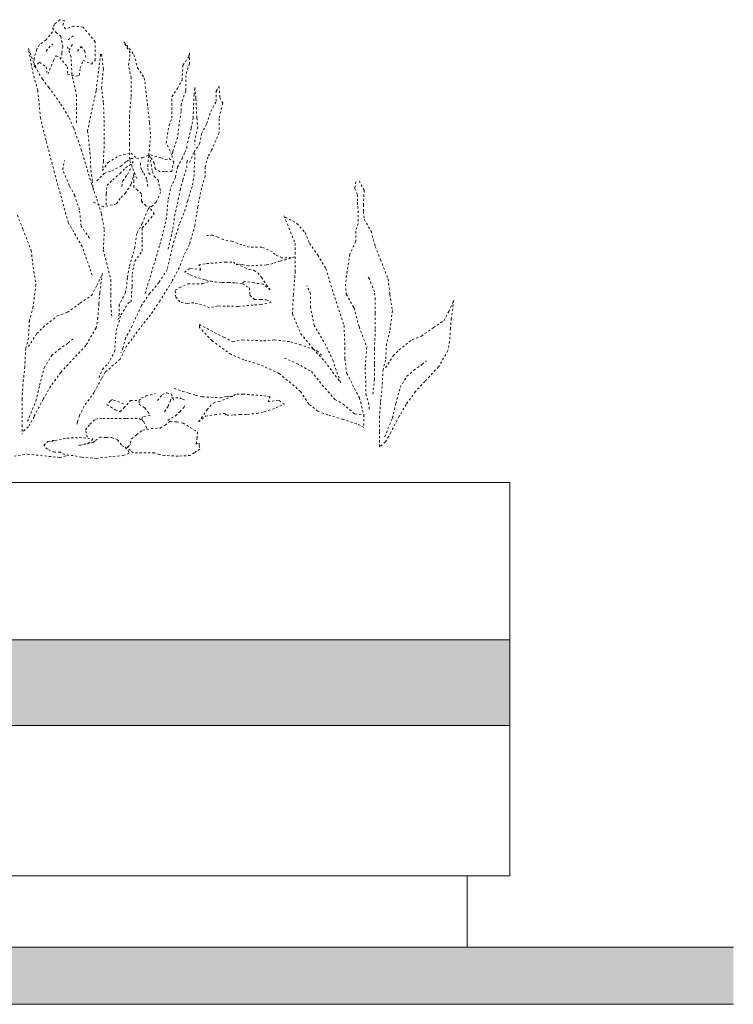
# Model space of a CAD drawing. Header units: millimetres. Extents: x 134158 to 166990, y 3543 to 89986.
# Tile 14 of 17: x 165677 to 166675, y 14895 to 16273. Entities that reach past the tile are written whole.
import ezdxf

# ---------------------------------------------------------------- set-up
doc = ezdxf.new("R2010")
doc.units = ezdxf.units.MM
doc.linetypes.add('Alignement de la ligne', pattern=[6, 3, -3])
for name, color, linetype, lineweight in [('0-2', 50, 'Continuous', 5), ('A23-----1', 250, 'Continuous', 13), ('A23-----2', 55, 'Continuous', 9), ('A79-Y---4', 170, 'Continuous', 13), ('A99-----4', 1, 'Continuous', 13), ('Detail Items-10', 135, 'Alignement de la ligne', 18), ('Detail Items-6', 8, 'Alignement de la ligne', 5), ('Detail Items-9', 10, 'Continuous', 5)]:
    doc.layers.add(name, color=color, linetype=linetype, lineweight=lineweight)

# ---------------------------------------------------------------- blocks, each defined once
blk = doc.blocks.new('711 DM Pantry - DM Pantry-4097569-Pantry _ diversen - Elevation B')
at = {"layer": 'A79-Y---4'}
for p, q in [((-85106.7, 15625), (-88106.7, 15625)), ((-85106.7, 15625), (-85106.7, 15610.5)), ((-85106.7, 15610.5), (-85106.7, 15405)), ((-85106.7, 15075), (-85106.7, 15285)), ((-85106.7, 15075), (-88106.7, 15075)), ((-85166.7, 14975), (-85166.7, 15075))]:
    blk.add_line(p, q, dxfattribs=at)
blk = doc.blocks.new('HSR-D_SHL_ARCH_Vaste Inrichting_rvt-6-Pantry _ diversen - Elevation B')
at = {"layer": 'A79-Y---4'}
blk.add_blockref('711 DM Pantry - DM Pantry-4097569-Pantry _ diversen - Elevation B', (0, 0), dxfattribs=at)
blk = doc.blocks.new('HSR-D_ABT_ARCH_Interieur_rvt-5-Pantry _ diversen - Elevation B')
at = {"layer": 'A23-----2'}
h = blk.add_hatch(dxfattribs=at)
h.set_pattern_fill('FP_12', color=256, style=0, pattern_type=2)
h.set_pattern_definition([(27, (-87222.271, 13747.39), (15.113162, 12.1898456), [0.67056, -31.929, 0.67056, -17.729, -4]), (27, (-87222.271, 13747.39), (15.113162, 12.1898456), [-51, 0.67056, -3.329]), (58, (-87222.271, 13747.39), (6.6762736, 18.232591), [0.67056, -31.729, 0.67056, -32.129, -4]), (58, (-87222.271, 13747.39), (6.6762736, 18.232591), [-65.2, 0.67056, -3.329]), (81, (-87222.271, 13747.39), (-0.9784985, 19.3918163), [0.67056, -31.329, 0.67056, -17.449, -4]), (81, (-87222.271, 13747.39), (-0.9784985, 19.3918163), [-50.12, 0.67056, -3.329])])
h.paths.add_polyline_path([(-84794.2, 14895), (-84794.2, 14975), (-89318.9, 14975), (-89318.9, 14895), (-87056.6, 14895)])
at = {"layer": 'A23-----1'}
for p, q in [((-84794.2, 14975), (-89318.9, 14975)), ((-89318.9, 14895), (-84794.2, 14895))]:
    blk.add_line(p, q, dxfattribs=at)
blk = doc.blocks.new('DTL_Bush Elev 03 - DTL_Bush Elev 03-13701493-Pantry _ diversen - Elevation B')
at = {"layer": 'Detail Items-10'}
for p, q in [((-85736.2, 16272.8), (-85744, 16266.3)), ((-85729.7, 16271.5), (-85736.2, 16272.8)), ((-85744, 16266.3), (-85746.5, 16261.2)), ((-85746.5, 16261.2), (-85741.4, 16254.7)), ((-85732.3, 16265), (-85729.7, 16271.5)), ((-85728.4, 16259.9), (-85732.3, 16265)), ((-85716.8, 16263.8), (-85728.4, 16259.9)), ((-85703.8, 16262.5), (-85716.8, 16263.8)), ((-85687, 16241.8), (-85703.8, 16262.5)), ((-85746.5, 16256), (-85755.6, 16244.4)), ((-85741.4, 16254.7), (-85734.9, 16249.5)), ((-85734.9, 16249.5), (-85732.3, 16235.3)), ((-85724.5, 16244.4), (-85716.8, 16250.8)), ((-85780.2, 16232.3), (-85771.1, 16207.7)), ((-85773.7, 16197), (-85780.2, 16232.3)), ((-85768.5, 16231.4), (-85772.4, 16218.5)), ((-85764.7, 16237.9), (-85768.5, 16231.4)), ((-85755.6, 16244.4), (-85764.7, 16237.9)), ((-85755.6, 16228.8), (-85746.5, 16239.2)), ((-85732.3, 16235.3), (-85733.6, 16226.2)), ((-85720.7, 16220.6), (-85725.8, 16234.9)), ((-85723.2, 16230.1), (-85718.1, 16239.2)), ((-85711.6, 16228.8), (-85706.4, 16235.3)), ((-85706.4, 16235.3), (-85701.3, 16228.8)), ((-85687, 16215.9), (-85687, 16241.8)), ((-85646.9, 16241.8), (-85632.7, 16223.7)), ((-85637.9, 16226.2), (-85646.9, 16241.8)), ((-85772.4, 16218.5), (-85772.4, 16206.9)), ((-85745.2, 16215.9), (-85741.4, 16222.4)), ((-85741.4, 16222.4), (-85736.2, 16219.8)), ((-85736.2, 16219.8), (-85725.8, 16206.9)), ((-85733.6, 16226.2), (-85733.6, 16219.8)), ((-85719.4, 16196.1), (-85720.7, 16220.6)), ((-85701.3, 16228.8), (-85700, 16218.5)), ((-85679.3, 16224.5), (-85685.7, 16172.8)), ((-85678, 16224.5), (-85675.4, 16203.8)), ((-85640.4, 16209.4), (-85637.9, 16226.2)), ((-85632.7, 16223.7), (-85627.5, 16205.6)), ((-85564.1, 16209), (-85556.3, 16220.6)), ((-85556.3, 16220.6), (-85555, 16225.8)), ((-85555, 16225.8), (-85555, 16211.6)), ((-85772.4, 16206.9), (-85764.7, 16213.3)), ((-85771.1, 16207.7), (-85760.8, 16189.6)), ((-85764.7, 16213.3), (-85755.6, 16206.9)), ((-85755.6, 16206.9), (-85754.3, 16199.1)), ((-85753, 16196.5), (-85745.2, 16215.9)), ((-85725.8, 16206.9), (-85725.8, 16196.5)), ((-85709, 16195.2), (-85707.7, 16205.6)), ((-85707.7, 16205.6), (-85703.8, 16215.9)), ((-85703.8, 16215.9), (-85692.2, 16210.7)), ((-85692.2, 16210.7), (-85687, 16215.9)), ((-85675.4, 16203.8), (-85678, 16178)), ((-85636.6, 16191.3), (-85640.4, 16209.4)), ((-85627.5, 16205.6), (-85618.4, 16191.3)), ((-85565.4, 16188.3), (-85564.1, 16209)), ((-85555, 16211.6), (-85560.2, 16194.8)), ((-85767.2, 16173.8), (-85773.7, 16197)), ((-85760.8, 16189.6), (-85751.7, 16178)), ((-85725.8, 16196.5), (-85712.9, 16193.9)), ((-85712.9, 16166.3), (-85719.4, 16196.1)), ((-85712.9, 16193.9), (-85709, 16195.2)), ((-85636.6, 16165.5), (-85636.6, 16191.3)), ((-85618.4, 16191.3), (-85615.9, 16173.2)), ((-85560.2, 16194.8), (-85560.2, 16172.8)), ((-85751.7, 16178), (-85734.9, 16154.7)), ((-85678, 16178), (-85675.4, 16156)), ((-85579.6, 16165), (-85571.9, 16176.7)), ((-85571.9, 16176.7), (-85565.4, 16188.3)), ((-85548.6, 16167.6), (-85547.3, 16178)), ((-85547.3, 16178), (-85546, 16162.4)), ((-85517.5, 16172.8), (-85513.6, 16179.3)), ((-85513.6, 16179.3), (-85512.3, 16163.7)), ((-85763.4, 16135), (-85767.2, 16173.8)), ((-85712.9, 16128.8), (-85712.9, 16166.3)), ((-85685.7, 16172.8), (-85694.8, 16131.4)), ((-85639.1, 16137), (-85636.6, 16165.5)), ((-85615.9, 16173.2), (-85613.3, 16149.9)), ((-85579.6, 16146.9), (-85579.6, 16165)), ((-85560.2, 16172.8), (-85566.7, 16154.7)), ((-85549.9, 16135.3), (-85548.6, 16167.6)), ((-85546, 16162.4), (-85544.7, 16135.3)), ((-85517.5, 16158.6), (-85517.5, 16172.8)), ((-85512.3, 16163.7), (-85508.5, 16156)), ((-85734.9, 16154.7), (-85723.2, 16135.3)), ((-85675.4, 16156), (-85674.1, 16126.2)), ((-85613.3, 16149.9), (-85610.7, 16128)), ((-85566.7, 16154.7), (-85566.7, 16144.3)), ((-85525.3, 16144.3), (-85517.5, 16158.6)), ((-85508.5, 16156), (-85513.6, 16134)), ((-85755.6, 16103.9), (-85763.4, 16135)), ((-85723.2, 16135.3), (-85716.8, 16121.1)), ((-85639.1, 16098.2), (-85639.1, 16137)), ((-85583.5, 16124.9), (-85579.6, 16135.3)), ((-85579.6, 16135.3), (-85579.6, 16146.9)), ((-85566.7, 16144.3), (-85569.3, 16126.2)), ((-85552.5, 16121.1), (-85549.9, 16135.3)), ((-85544.7, 16135.3), (-85543.4, 16122.4)), ((-85530.5, 16127.5), (-85525.3, 16144.3)), ((-85716.8, 16121.1), (-85706.4, 16091.3)), ((-85694.8, 16131.4), (-85697.4, 16117.2)), ((-85674.1, 16126.2), (-85674.1, 16101.7)), ((-85610.7, 16128), (-85609.4, 16109.9)), ((-85587.4, 16100.4), (-85583.5, 16124.9)), ((-85569.3, 16126.2), (-85571.9, 16108.1)), ((-85557.6, 16100.4), (-85552.5, 16121.1)), ((-85543.4, 16122.4), (-85547.3, 16104.2)), ((-85538.2, 16113.3), (-85530.5, 16127.5)), ((-85513.6, 16134), (-85513.6, 16114.6)), ((-85697.4, 16117.2), (-85693.5, 16081)), ((-85609.4, 16109.9), (-85612, 16082.7)), ((-85571.9, 16108.1), (-85578.3, 16088.7)), ((-85540.8, 16099.1), (-85538.2, 16113.3)), ((-85513.6, 16114.6), (-85524, 16090)), ((-85743.9, 16058.7), (-85755.6, 16103.9)), ((-85674.1, 16101.7), (-85675.4, 16074.5)), ((-85639.1, 16077.5), (-85639.1, 16098.2)), ((-85579.6, 16083.6), (-85587.4, 16100.4)), ((-85558.9, 16092.6), (-85558.9, 16099.1)), ((-85548.6, 16087.4), (-85540.8, 16099.1)), ((-85547.3, 16104.2), (-85547.3, 16097.8)), ((-85706.4, 16091.3), (-85692.2, 16043.5)), ((-85693.5, 16081), (-85693.5, 16068)), ((-85668.9, 16073.2), (-85653.4, 16082.3)), ((-85653.4, 16082.3), (-85636.6, 16086.1)), ((-85636.6, 16086.1), (-85628.8, 16078.4)), ((-85628.8, 16078.4), (-85621, 16079.7)), ((-85621, 16079.7), (-85609.4, 16083.6)), ((-85612, 16082.7), (-85613.3, 16069.8)), ((-85610.7, 16082.3), (-85606.8, 16060.3)), ((-85604.2, 16071.9), (-85610.7, 16082.3)), ((-85609.4, 16083.6), (-85595.2, 16079.7)), ((-85595.2, 16079.7), (-85588.7, 16077.1)), ((-85578.3, 16088.7), (-85579.6, 16077.1)), ((-85565.4, 16078.4), (-85561.5, 16087.4)), ((-85561.5, 16087.4), (-85558.9, 16092.6)), ((-85555, 16073.2), (-85548.6, 16087.4)), ((-85547.3, 16086.1), (-85548.6, 16056.4)), ((-85529.2, 16081), (-85533, 16066.7)), ((-85524, 16090), (-85529.2, 16081)), ((-85732.3, 16062.9), (-85729.7, 16075.8)), ((-85693.5, 16068), (-85690.9, 16047.3)), ((-85675.4, 16074.5), (-85676.7, 16061.6)), ((-85676.7, 16061.6), (-85668.9, 16073.2)), ((-85663.7, 16061.6), (-85650.8, 16068)), ((-85652.1, 16057.7), (-85644.3, 16065.4)), ((-85650.8, 16068), (-85643, 16074.5)), ((-85644.3, 16065.4), (-85635.3, 16071.9)), ((-85643, 16074.5), (-85636.6, 16078.4)), ((-85628.8, 16050.4), (-85639.1, 16077.5)), ((-85639.1, 16061.6), (-85635.3, 16066.7)), ((-85636.6, 16078.4), (-85631.4, 16078.4)), ((-85635.3, 16071.9), (-85632.7, 16075.8)), ((-85623.6, 16069.3), (-85623.6, 16074.5)), ((-85622.3, 16062.9), (-85623.6, 16069.3)), ((-85613.3, 16069.8), (-85613.3, 16064.6)), ((-85602.9, 16064.2), (-85604.2, 16071.9)), ((-85588.7, 16077.1), (-85583.5, 16078.4)), ((-85583.5, 16078.4), (-85577, 16074.5)), ((-85577, 16074.5), (-85579.6, 16060.3)), ((-85574.5, 16052.5), (-85571.9, 16066.7)), ((-85571.9, 16066.7), (-85565.4, 16078.4)), ((-85564.1, 16048.6), (-85558.9, 16065.4)), ((-85558.9, 16073.2), (-85557.6, 16077.1)), ((-85558.9, 16065.4), (-85558.9, 16073.2)), ((-85533, 16066.7), (-85533, 16053.8)), ((-85724.5, 15988.8), (-85743.9, 16058.7)), ((-85723.2, 16040.9), (-85732.3, 16062.9)), ((-85684.4, 16047.3), (-85674.1, 16057.7)), ((-85674.1, 16057.7), (-85663.7, 16061.6)), ((-85662.4, 16048.6), (-85652.1, 16057.7)), ((-85648.2, 16047.3), (-85641.7, 16056.4)), ((-85641.7, 16056.4), (-85639.1, 16061.6)), ((-85632.7, 16057.7), (-85636.6, 16042.2)), ((-85632.7, 16053.8), (-85632.7, 16057.7)), ((-85632.7, 16046), (-85632.7, 16053.8)), ((-85619.7, 16059), (-85622.3, 16062.9)), ((-85614.6, 16049.9), (-85619.7, 16059)), ((-85613.3, 16064.6), (-85612, 16058.1)), ((-85612, 16058.1), (-85609.4, 16055.5)), ((-85606.8, 16060.3), (-85604.2, 16053.8)), ((-85604.2, 16053.8), (-85599, 16048.6)), ((-85596.4, 16060.3), (-85602.9, 16064.2)), ((-85590, 16060.3), (-85596.4, 16060.3)), ((-85579.6, 16060.3), (-85590, 16060.3)), ((-85580.9, 16038.3), (-85574.5, 16052.5)), ((-85548.6, 16056.4), (-85551.2, 16039.6)), ((-85533, 16053.8), (-85538.2, 16037)), ((-85715.5, 16026.6), (-85723.2, 16040.9)), ((-85692.2, 16043.5), (-85684.4, 16021.5)), ((-85690.9, 16047.3), (-85689.6, 16034.4)), ((-85671.5, 16029.2), (-85670.2, 16040.9)), ((-85670.2, 16040.9), (-85662.4, 16048.6)), ((-85649.5, 16039.6), (-85648.2, 16047.3)), ((-85636.6, 16042.2), (-85644.3, 16030.5)), ((-85632.7, 16038.3), (-85632.7, 16046)), ((-85627.5, 16034.4), (-85632.7, 16038.3)), ((-85613.3, 16039.6), (-85614.6, 16049.9)), ((-85599, 16048.6), (-85595.2, 16031.8)), ((-85584.8, 16021.5), (-85580.9, 16038.3)), ((-85568, 16034.4), (-85564.1, 16048.6)), ((-85551.2, 16039.6), (-85555, 16027.9)), ((-85322.4, 16046.1), (-85323.6, 16036.5)), ((-85317.7, 16047.2), (-85310.5, 16034.1)), ((-85709, 16007.2), (-85715.5, 16026.6)), ((-85671.5, 16013.7), (-85671.5, 16029.2)), ((-85644.3, 16030.5), (-85652.1, 16022.8)), ((-85622.3, 16029.2), (-85627.5, 16034.4)), ((-85622.3, 16018.9), (-85622.3, 16029.2)), ((-85595.2, 16031.8), (-85601.6, 16017.6)), ((-85571.9, 16015), (-85568, 16034.4)), ((-85555, 16027.9), (-85557.6, 16018.9)), ((-85538.2, 16037), (-85543.4, 16011.1)), ((-85323.6, 16036.5), (-85320, 16028.1)), ((-85320, 16028.1), (-85320, 16017.4)), ((-85310.5, 16034.1), (-85311.7, 16013.8)), ((-85675.4, 16011.1), (-85689.6, 16017.6)), ((-85684.4, 16021.5), (-85678, 16000.8)), ((-85657.3, 16015), (-85675.4, 16011.1)), ((-85652.1, 16022.8), (-85657.3, 16015)), ((-85615.9, 16012.4), (-85622.3, 16018.9)), ((-85608.1, 16011.1), (-85615.9, 16012.4)), ((-85601.6, 16017.6), (-85608.1, 16011.1)), ((-85587.4, 15993), (-85584.8, 16021.5)), ((-85575.7, 15998.2), (-85571.9, 16015)), ((-85557.6, 16018.9), (-85562.8, 16002.1)), ((-85543.4, 16011.1), (-85547.3, 15985.3)), ((-85320, 16017.4), (-85318.8, 15999.5)), ((-85311.7, 16013.8), (-85311.7, 16004.3)), ((-85795.7, 15999.2), (-85787.9, 15979.8)), ((-85706.4, 15984), (-85709, 16007.2)), ((-85678, 16000.8), (-85674.1, 15978.8)), ((-85613.3, 16007.2), (-85621, 15987.8)), ((-85621, 15981.4), (-85604.2, 16000.8)), ((-85610.7, 16009.8), (-85613.3, 16007.2)), ((-85604.2, 16000.8), (-85610.7, 16009.8)), ((-85578.3, 15980.1), (-85575.7, 15998.2)), ((-85562.8, 16002.1), (-85569.3, 15986.6)), ((-85422.8, 15998.3), (-85407.1, 15959.8)), ((-85421, 15996.5), (-85404.6, 15987.6)), ((-85318.8, 15999.5), (-85318.8, 15987.6)), ((-85311.7, 16004.3), (-85310.5, 15993.5)), ((-85705.1, 15955.2), (-85724.5, 15988.8)), ((-85694.8, 15967.2), (-85706.4, 15984)), ((-85621, 15987.8), (-85628.8, 15973.6)), ((-85596.4, 15958.1), (-85587.4, 15993)), ((-85569.3, 15986.6), (-85578.3, 15956.8)), ((-85547.3, 15985.3), (-85555, 15958.1)), ((-85404.6, 15987.6), (-85393.2, 15975)), ((-85318.8, 15987.6), (-85322.4, 15976.8)), ((-85310.5, 15993.5), (-85300.9, 15976.8)), ((-85787.9, 15979.8), (-85776.3, 15950)), ((-85674.1, 15978.8), (-85675.4, 15950.3)), ((-85628.8, 15973.6), (-85631.4, 15954.2)), ((-85621, 15965.9), (-85621, 15981.4)), ((-85584.8, 15951.6), (-85578.3, 15980.1)), ((-85522.6, 15971.5), (-85530.7, 15970.7)), ((-85515.4, 15968.3), (-85522.6, 15971.5)), ((-85393.2, 15975), (-85386.9, 15959.8)), ((-85322.4, 15976.8), (-85322.4, 15962.5)), ((-85300.9, 15976.8), (-85295, 15955.3)), ((-85690.9, 15915.1), (-85705.1, 15955.2)), ((-85621, 15949.1), (-85621, 15965.9)), ((-85602.9, 15936.1), (-85596.4, 15958.1)), ((-85578.3, 15956.8), (-85586.1, 15923.2)), ((-85555, 15958.1), (-85562.8, 15942.6)), ((-85507.4, 15965.1), (-85515.4, 15968.3)), ((-85495.3, 15962.6), (-85507.4, 15965.1)), ((-85481.7, 15957.8), (-85495.3, 15962.6)), ((-85471.3, 15954.6), (-85481.7, 15957.8)), ((-85407.1, 15959.8), (-85407.1, 15947.2)), ((-85386.9, 15959.8), (-85375.5, 15943.4)), ((-85322.4, 15962.5), (-85330.8, 15944.6)), ((-85295, 15955.3), (-85287.8, 15937.4)), ((-85776.3, 15950), (-85773.7, 15926.7)), ((-85675.4, 15950.3), (-85665, 15909)), ((-85631.4, 15954.2), (-85639.1, 15927.1)), ((-85631.4, 15934.8), (-85621, 15949.1)), ((-85562.8, 15942.6), (-85569.3, 15925.8)), ((-85453.6, 15954.6), (-85471.3, 15954.6)), ((-85439.1, 15948.2), (-85453.6, 15954.6)), ((-85435.1, 15944.2), (-85439.1, 15948.2)), ((-85425.5, 15939.4), (-85435.1, 15944.2)), ((-85407.1, 15947.2), (-85407.1, 15920.7)), ((-85375.5, 15943.4), (-85364.1, 15924.5)), ((-85330.8, 15944.6), (-85334.4, 15920.7)), ((-85635.3, 15916.7), (-85631.4, 15934.8)), ((-85617.1, 15889.6), (-85602.9, 15936.1)), ((-85542, 15929.6), (-85531, 15931.5)), ((-85540.7, 15928.3), (-85542, 15929.6)), ((-85539.4, 15922.5), (-85540.7, 15928.3)), ((-85531, 15931.5), (-85504.6, 15933.5)), ((-85504.6, 15933.5), (-85493.6, 15933.5)), ((-85493.6, 15933.5), (-85489.8, 15930.3)), ((-85489.8, 15930.3), (-85485.9, 15930.3)), ((-85489.1, 15930.9), (-85471.7, 15923.2)), ((-85482, 15930.3), (-85489.1, 15930.9)), ((-85472.3, 15928.3), (-85482, 15930.3)), ((-85447.2, 15929.6), (-85472.3, 15928.3)), ((-85438.2, 15931.5), (-85447.2, 15929.6)), ((-85428.5, 15934.8), (-85438.2, 15931.5)), ((-85419.5, 15937.3), (-85428.5, 15934.8)), ((-85412.6, 15939.4), (-85425.5, 15939.4)), ((-85407.9, 15941.2), (-85419.5, 15937.3)), ((-85287.8, 15937.4), (-85277, 15910)), ((-85773.7, 15926.7), (-85769.8, 15902.2)), ((-85684.4, 15900.9), (-85676.7, 15917.7)), ((-85676.7, 15917.7), (-85680.5, 15890.5)), ((-85639.1, 15927.1), (-85641.7, 15911.5)), ((-85635.3, 15899.9), (-85635.3, 15916.7)), ((-85586.1, 15923.2), (-85597.7, 15905.1)), ((-85569.3, 15925.8), (-85579.6, 15906.4)), ((-85562, 15919.3), (-85553.6, 15925.1)), ((-85555.5, 15916.7), (-85562, 15919.3)), ((-85545.2, 15912.2), (-85555.5, 15916.7)), ((-85553.6, 15925.1), (-85539.4, 15922.5)), ((-85471.7, 15923.2), (-85464.6, 15921.9)), ((-85464.6, 15921.9), (-85459.4, 15918.7)), ((-85459.4, 15918.7), (-85454.3, 15912.2)), ((-85407.1, 15920.7), (-85409.6, 15887.8)), ((-85364.1, 15924.5), (-85355.3, 15895.4)), ((-85334.4, 15920.7), (-85336.8, 15902.8)), ((-85769.8, 15902.2), (-85773.7, 15871.1)), ((-85692.2, 15886.7), (-85684.4, 15900.9)), ((-85665, 15909), (-85665, 15887)), ((-85641.7, 15911.5), (-85644.3, 15890.9)), ((-85636.6, 15877.9), (-85635.3, 15899.9)), ((-85597.7, 15905.1), (-85610.7, 15889.6)), ((-85579.6, 15906.4), (-85596.4, 15879.2)), ((-85569.1, 15898), (-85556.8, 15903.2)), ((-85556.8, 15903.2), (-85544.6, 15903.2)), ((-85533.6, 15909), (-85545.2, 15912.2)), ((-85544.6, 15903.2), (-85536.8, 15903.2)), ((-85536.8, 15903.2), (-85525.9, 15907.1)), ((-85523.9, 15906.4), (-85533.6, 15909)), ((-85525.9, 15907.1), (-85518.8, 15905.8)), ((-85510.4, 15905.1), (-85523.9, 15906.4)), ((-85500.1, 15905.1), (-85510.4, 15905.1)), ((-85491.7, 15904.5), (-85500.1, 15905.1)), ((-85481.4, 15903.8), (-85491.7, 15904.5)), ((-85478.1, 15906.4), (-85481.4, 15903.8)), ((-85480.7, 15903.2), (-85471.1, 15897.4)), ((-85464.6, 15904.5), (-85478.1, 15906.4)), ((-85451.7, 15902.5), (-85464.6, 15904.5)), ((-85454.3, 15912.2), (-85447.2, 15901.9)), ((-85442, 15894.8), (-85451.7, 15902.5)), ((-85447.2, 15901.9), (-85442, 15894.8)), ((-85385.6, 15889.1), (-85390.6, 15900.4)), ((-85336.8, 15902.8), (-85335.6, 15888.5)), ((-85303.3, 15910), (-85305.7, 15913.5)), ((-85296.2, 15892.1), (-85303.3, 15910)), ((-85277, 15910), (-85274.7, 15888.5)), ((-85707.7, 15876.3), (-85692.2, 15886.7)), ((-85680.5, 15890.5), (-85681.8, 15875)), ((-85665, 15887), (-85665, 15872.7)), ((-85644.3, 15890.9), (-85653.4, 15874)), ((-85610.7, 15889.6), (-85622.3, 15872.7)), ((-85574.9, 15894.2), (-85569.1, 15898)), ((-85574.2, 15884.5), (-85574.9, 15894.2)), ((-85471.1, 15897.4), (-85470.4, 15887.1)), ((-85470.4, 15887.1), (-85464, 15881.3)), ((-85409.6, 15887.8), (-85410.9, 15861.3)), ((-85385.6, 15870.1), (-85385.6, 15889.1)), ((-85355.3, 15895.4), (-85338.8, 15844.9)), ((-85335.6, 15888.5), (-85324.8, 15869.4)), ((-85295, 15881.3), (-85296.2, 15892.1)), ((-85274.7, 15888.5), (-85271.1, 15865.8)), ((-85725.8, 15863.4), (-85707.7, 15876.3)), ((-85681.8, 15875), (-85683.1, 15855.6)), ((-85665, 15872.7), (-85663.7, 15857.2)), ((-85653.4, 15874), (-85653.4, 15861.1)), ((-85650.8, 15859.8), (-85640.4, 15876.6)), ((-85640.4, 15876.6), (-85636.6, 15877.9)), ((-85622.3, 15872.7), (-85635.3, 15844.3)), ((-85596.4, 15879.2), (-85609.4, 15859.8)), ((-85568.4, 15878.1), (-85574.2, 15884.5)), ((-85558.1, 15875.5), (-85568.4, 15878.1)), ((-85549.1, 15876.8), (-85558.1, 15875.5)), ((-85538.1, 15874.2), (-85549.1, 15876.8)), ((-85527.2, 15869.7), (-85538.1, 15874.2)), ((-85465.9, 15873.5), (-85487.2, 15871.6)), ((-85454.9, 15874.2), (-85465.9, 15873.5)), ((-85464, 15881.3), (-85455.6, 15881.3)), ((-85455.6, 15881.3), (-85447.2, 15880.6)), ((-85440.7, 15877.4), (-85454.9, 15874.2)), ((-85447.2, 15880.6), (-85440.7, 15877.4)), ((-85295, 15862.2), (-85295, 15881.3)), ((-85192.2, 15864.6), (-85185.1, 15880.1)), ((-85185.1, 15880.1), (-85188.7, 15855)), ((-85773.7, 15871.1), (-85778.9, 15851.7)), ((-85740.1, 15858.2), (-85725.8, 15863.4)), ((-85657.3, 15837.8), (-85650.8, 15859.8)), ((-85653.4, 15861.1), (-85654.7, 15853.3)), ((-85609.4, 15859.8), (-85621, 15845.6)), ((-85515.5, 15872.2), (-85527.2, 15869.7)), ((-85487.2, 15871.6), (-85515.5, 15872.2)), ((-85410.9, 15861.3), (-85399.5, 15833.5)), ((-85380.5, 15844.9), (-85385.6, 15870.1)), ((-85324.8, 15869.4), (-85317.7, 15843.1)), ((-85295, 15840.7), (-85295, 15862.2)), ((-85271.1, 15865.8), (-85274.7, 15837.1)), ((-85199.4, 15851.5), (-85192.2, 15864.6)), ((-85778.9, 15851.7), (-85780.2, 15827.2)), ((-85759.5, 15842.7), (-85740.1, 15858.2)), ((-85683.1, 15855.6), (-85685.7, 15841.4)), ((-85621, 15845.6), (-85643, 15815.8)), ((-85541.1, 15846.1), (-85506.9, 15828.4)), ((-85541.1, 15842.3), (-85541.1, 15846.1)), ((-85364.1, 15817.1), (-85380.5, 15844.9)), ((-85338.8, 15844.9), (-85337.6, 15813.3)), ((-85213.7, 15841.9), (-85199.4, 15851.5)), ((-85188.7, 15855), (-85189.9, 15840.7)), ((-85780.2, 15815.5), (-85768.5, 15833.6)), ((-85768.5, 15833.6), (-85759.5, 15842.7)), ((-85685.7, 15841.4), (-85700, 15816.8)), ((-85659.8, 15808.1), (-85657.3, 15837.8)), ((-85635.3, 15844.3), (-85644.3, 15827.5)), ((-85523.4, 15823.4), (-85541.1, 15842.3)), ((-85399.5, 15833.5), (-85381.8, 15812)), ((-85317.7, 15843.1), (-85306.9, 15814.5)), ((-85296.2, 15812.1), (-85295, 15840.7)), ((-85274.7, 15837.1), (-85279.4, 15819.2)), ((-85230.5, 15830), (-85213.7, 15841.9)), ((-85189.9, 15840.7), (-85191.1, 15822.8)), ((-85780.2, 15827.2), (-85784.1, 15812.9)), ((-85737.5, 15811.6), (-85724.5, 15820.7)), ((-85724.5, 15820.7), (-85718.1, 15825.9)), ((-85644.3, 15827.5), (-85648.2, 15813.3)), ((-85496.8, 15804.4), (-85523.4, 15823.4)), ((-85506.9, 15828.4), (-85494.3, 15822.1)), ((-85494.3, 15822.1), (-85480.4, 15824.7)), ((-85480.4, 15824.7), (-85451.3, 15823.4)), ((-85451.3, 15823.4), (-85436.1, 15824.7)), ((-85436.1, 15824.7), (-85413.4, 15822.1)), ((-85413.4, 15822.1), (-85400.8, 15818.3)), ((-85400.8, 15818.3), (-85376.7, 15809.5)), ((-85279.4, 15819.2), (-85280.6, 15796.6)), ((-85261.5, 15810.9), (-85243.6, 15825.2)), ((-85243.6, 15825.2), (-85230.5, 15830)), ((-85191.1, 15822.8), (-85193.4, 15809.7)), ((-85784.1, 15812.9), (-85785.3, 15787.1)), ((-85747.8, 15802.6), (-85737.5, 15811.6)), ((-85700, 15816.8), (-85720.7, 15794.8)), ((-85668.9, 15791.3), (-85659.8, 15808.1)), ((-85643, 15815.8), (-85652.1, 15797.7)), ((-85648.2, 15813.3), (-85650.8, 15806.8)), ((-85479.1, 15796.9), (-85496.8, 15804.4)), ((-85381.8, 15812), (-85365.4, 15794.3)), ((-85376.7, 15809.5), (-85370.4, 15803.2)), ((-85354, 15795.6), (-85364.1, 15817.1)), ((-85337.6, 15813.3), (-85337.6, 15798.1)), ((-85306.9, 15814.5), (-85309.3, 15785.8)), ((-85296.2, 15791.8), (-85296.2, 15812.1)), ((-85269.9, 15802.5), (-85261.5, 15810.9)), ((-85193.4, 15809.7), (-85206.6, 15787)), ((-85758.2, 15785.8), (-85747.8, 15802.6)), ((-85720.7, 15794.8), (-85734.9, 15779.3)), ((-85676.7, 15783.5), (-85668.9, 15791.3)), ((-85652.1, 15797.7), (-85672.8, 15779.6)), ((-85457.6, 15790.5), (-85479.1, 15796.9)), ((-85429.8, 15777.9), (-85457.6, 15790.5)), ((-85422.2, 15799.4), (-85404.6, 15791.8)), ((-85404.6, 15791.8), (-85384.3, 15780.4)), ((-85365.4, 15794.3), (-85343.9, 15765.3)), ((-85343.9, 15765.3), (-85354, 15795.6)), ((-85337.6, 15798.1), (-85335, 15777.9)), ((-85296.2, 15769.1), (-85296.2, 15791.8)), ((-85280.6, 15796.6), (-85284.2, 15783.4)), ((-85280.6, 15785.8), (-85269.9, 15802.5)), ((-85241.2, 15782.2), (-85229.3, 15790.6)), ((-85229.3, 15790.6), (-85223.3, 15795.4)), ((-85785.3, 15787.1), (-85787.9, 15762.5)), ((-85764.6, 15761.2), (-85758.2, 15785.8)), ((-85734.9, 15779.3), (-85749.1, 15759.9)), ((-85681.8, 15771.9), (-85676.7, 15783.5)), ((-85672.8, 15779.6), (-85678, 15770.6)), ((-85399.5, 15752.6), (-85429.8, 15777.9)), ((-85384.3, 15780.4), (-85369.2, 15761.5)), ((-85335, 15777.9), (-85317.3, 15743.8)), ((-85309.3, 15785.8), (-85308.1, 15761.9)), ((-85284.2, 15783.4), (-85285.4, 15759.5)), ((-85250.8, 15773.9), (-85241.2, 15782.2)), ((-85206.6, 15787), (-85225.7, 15766.7)), ((-85787.9, 15762.5), (-85789.2, 15741.8)), ((-85678, 15770.6), (-85688.3, 15751.2)), ((-85298.5, 15748.8), (-85296.2, 15769.1)), ((-85260.3, 15758.3), (-85250.8, 15773.9)), ((-85225.7, 15766.7), (-85238.8, 15752.4)), ((-85769.8, 15739.2), (-85764.6, 15761.2)), ((-85749.1, 15759.9), (-85759.5, 15741.8)), ((-85688.3, 15751.2), (-85702.5, 15731.8)), ((-85615.7, 15746.3), (-85602.8, 15749.5)), ((-85593.1, 15748.2), (-85586.7, 15750.8)), ((-85586.7, 15750.8), (-85580.2, 15748.8)), ((-85580.2, 15748.8), (-85577, 15740.5)), ((-85576.3, 15756.6), (-85564.7, 15752.7)), ((-85564.7, 15752.7), (-85555.7, 15750.1)), ((-85555.7, 15750.1), (-85546, 15746.9)), ((-85490.6, 15748.8), (-85494.4, 15745.6)), ((-85479.6, 15748.8), (-85490.6, 15748.8)), ((-85453.2, 15746.9), (-85479.6, 15748.8)), ((-85388.1, 15735), (-85399.5, 15752.6)), ((-85369.2, 15761.5), (-85351.5, 15741.3)), ((-85308.1, 15761.9), (-85308.1, 15748.8)), ((-85308.1, 15748.8), (-85304.5, 15736.9)), ((-85285.4, 15759.5), (-85287.8, 15736.9)), ((-85266.3, 15735.7), (-85260.3, 15758.3)), ((-85238.8, 15752.4), (-85252, 15734.5)), ((-85789.2, 15741.8), (-85789.2, 15718.5)), ((-85781.5, 15710.8), (-85769.8, 15739.2)), ((-85759.5, 15741.8), (-85772.4, 15717.2)), ((-85666, 15739.2), (-85670.5, 15734)), ((-85662.7, 15741.1), (-85666, 15739.2)), ((-85647.3, 15735.3), (-85662.7, 15741.1)), ((-85642.8, 15734), (-85637.6, 15739.8)), ((-85637.6, 15739.8), (-85626, 15739.8)), ((-85626, 15739.8), (-85622.1, 15743)), ((-85625.3, 15739.2), (-85625.3, 15734.7)), ((-85625.3, 15734.7), (-85617.6, 15729.5)), ((-85622.1, 15743), (-85615.7, 15746.3)), ((-85599.5, 15739.8), (-85593.1, 15748.2)), ((-85584.7, 15732.1), (-85582.1, 15739.2)), ((-85582.1, 15739.2), (-85580.2, 15743.7)), ((-85580.2, 15743.7), (-85568.6, 15743.7)), ((-85568.6, 15743.7), (-85564.7, 15741.7)), ((-85564.7, 15741.7), (-85560.2, 15740.5)), ((-85546, 15746.9), (-85537, 15745)), ((-85537, 15745), (-85511.8, 15743.7)), ((-85519.6, 15737.2), (-85524.7, 15734)), ((-85512.5, 15738.5), (-85519.6, 15737.2)), ((-85495.1, 15746.3), (-85512.5, 15738.5)), ((-85511.8, 15743.7), (-85502.2, 15745.6)), ((-85502.2, 15745.6), (-85495.1, 15746.3)), ((-85494.4, 15745.6), (-85498.3, 15745.6)), ((-85442.2, 15745), (-85453.2, 15746.9)), ((-85444.8, 15737.9), (-85443.5, 15743.7)), ((-85430.6, 15740.5), (-85444.8, 15737.9)), ((-85443.5, 15743.7), (-85442.2, 15745)), ((-85422.2, 15734.7), (-85430.6, 15740.5)), ((-85428.7, 15732.1), (-85422.2, 15734.7)), ((-85375.5, 15724.9), (-85388.1, 15735)), ((-85351.5, 15741.3), (-85340.1, 15735)), ((-85340.1, 15735), (-85323.7, 15721.1)), ((-85317.3, 15743.8), (-85311, 15719.8)), ((-85304.5, 15736.9), (-85303.3, 15726.1)), ((-85287.8, 15736.9), (-85289, 15717.8)), ((-85271.1, 15715.4), (-85266.3, 15735.7)), ((-85702.5, 15731.8), (-85709, 15718.8)), ((-85670.5, 15734), (-85658.9, 15726.9)), ((-85658.9, 15726.9), (-85652.4, 15724.3)), ((-85652.4, 15724.3), (-85646.6, 15729.5)), ((-85646.6, 15729.5), (-85642.8, 15734)), ((-85617.6, 15729.5), (-85613.1, 15724.3)), ((-85613.1, 15724.3), (-85609.9, 15719.2)), ((-85589.9, 15724.3), (-85584.7, 15732.1)), ((-85574.4, 15718.5), (-85568.6, 15724.3)), ((-85568.6, 15724.3), (-85562.8, 15730.1)), ((-85562.8, 15730.1), (-85562.1, 15732.7)), ((-85529.9, 15727.6), (-85537, 15717.2)), ((-85524.7, 15734), (-85529.9, 15727.6)), ((-85519.6, 15719.8), (-85506, 15721.8)), ((-85506, 15721.8), (-85502.8, 15719.2)), ((-85473.8, 15720.5), (-85460.3, 15721.8)), ((-85460.3, 15721.8), (-85450.6, 15724.3)), ((-85450.6, 15724.3), (-85439, 15727.6)), ((-85439, 15727.6), (-85428.7, 15732.1)), ((-85361.6, 15719.8), (-85375.5, 15724.9)), ((-85323.7, 15721.1), (-85313.6, 15719.8)), ((-85252, 15734.5), (-85261.5, 15717.8)), ((-85789.2, 15718.5), (-85789.2, 15705.6)), ((-85772.4, 15717.2), (-85780.2, 15703)), ((-85711.6, 15709.8), (-85712.9, 15705.9)), ((-85709, 15718.8), (-85711.6, 15709.8)), ((-85694.2, 15706.9), (-85686.4, 15713.9)), ((-85686.4, 15713.9), (-85676.2, 15714.7)), ((-85676.2, 15714.7), (-85665.2, 15714.7)), ((-85665.2, 15714.7), (-85643.2, 15714.7)), ((-85643.2, 15714.7), (-85625.2, 15714.7)), ((-85625.2, 15714.7), (-85618.9, 15710)), ((-85620.8, 15717.2), (-85621.5, 15714)), ((-85621.5, 15714), (-85620.8, 15711.4)), ((-85609.9, 15719.2), (-85620.8, 15717.2)), ((-85618.9, 15710), (-85615.7, 15703.7)), ((-85589.1, 15705.3), (-85582, 15710.8)), ((-85585.4, 15712.1), (-85574.4, 15718.5)), ((-85582, 15710.8), (-85572.6, 15710)), ((-85572.6, 15710), (-85564, 15708.4)), ((-85564, 15708.4), (-85553.8, 15702.1)), ((-85542.2, 15710.2), (-85532.5, 15717.9)), ((-85537, 15717.2), (-85542.2, 15710.2)), ((-85532.5, 15717.9), (-85519.6, 15719.8)), ((-85502.8, 15719.2), (-85492.5, 15719.8)), ((-85492.5, 15719.8), (-85484.1, 15720.5)), ((-85484.1, 15720.5), (-85473.8, 15720.5)), ((-85340.1, 15713.5), (-85361.6, 15719.8)), ((-85321.1, 15707.2), (-85340.1, 15713.5)), ((-85311, 15702.1), (-85321.1, 15707.2)), ((-85311, 15719.8), (-85311, 15702.1)), ((-85289, 15717.8), (-85289, 15696.3)), ((-85281.8, 15689.1), (-85271.1, 15715.4)), ((-85261.5, 15717.8), (-85273.5, 15695.1)), ((-85789.2, 15705.6), (-85789.2, 15692.7)), ((-85780.2, 15703), (-85787.9, 15696.5)), ((-85700.5, 15699), (-85694.2, 15706.9)), ((-85698.1, 15688.8), (-85700.5, 15699)), ((-85629.1, 15692), (-85620.5, 15698.2)), ((-85620.5, 15698.2), (-85608.7, 15700.6)), ((-85615.7, 15703.7), (-85614.2, 15699)), ((-85608.7, 15700.6), (-85596.1, 15701.4)), ((-85596.1, 15701.4), (-85589.1, 15705.3)), ((-85553.8, 15702.1), (-85543.6, 15695.9)), ((-85543.6, 15695.9), (-85544.3, 15688)), ((-85289, 15696.3), (-85289, 15684.3)), ((-85273.5, 15695.1), (-85280.6, 15681.9)), ((-85758.6, 15677), (-85753.1, 15682.5)), ((-85753.1, 15682.5), (-85746.8, 15684.1)), ((-85749.1, 15682.5), (-85726.4, 15687.2)), ((-85746.8, 15684.1), (-85744.4, 15684.1)), ((-85726.4, 15687.2), (-85709.1, 15688)), ((-85709.9, 15677), (-85689.5, 15681)), ((-85694.2, 15681), (-85709.9, 15677)), ((-85709.1, 15688), (-85690.3, 15686.5)), ((-85690.3, 15686.5), (-85694.2, 15681)), ((-85689.5, 15681), (-85686.4, 15684.1)), ((-85686.4, 15684.1), (-85680.9, 15688.8)), ((-85680.9, 15688.8), (-85671.5, 15688)), ((-85671.5, 15688), (-85663.6, 15688)), ((-85663.6, 15688), (-85655.8, 15684.9)), ((-85655.8, 15684.9), (-85649.5, 15677)), ((-85640.1, 15674.7), (-85636.1, 15686.5)), ((-85636.1, 15686.5), (-85629.1, 15692)), ((-85545.1, 15681.8), (-85545.9, 15678.6)), ((-85545.9, 15678.6), (-85541.2, 15680.2)), ((-85544.3, 15688), (-85545.1, 15681.8)), ((-85541.2, 15680.2), (-85541.2, 15677)), ((-85289, 15684.3), (-85289, 15672.4)), ((-85280.6, 15681.9), (-85287.8, 15676)), ((-85753.8, 15671.6), (-85758.6, 15677)), ((-85743.6, 15667.6), (-85753.8, 15671.6)), ((-85735.8, 15667.6), (-85743.6, 15667.6)), ((-85729.5, 15663.7), (-85735.8, 15667.6)), ((-85649.5, 15677), (-85644.8, 15674.7)), ((-85639.3, 15666.1), (-85647.1, 15662.9)), ((-85644.8, 15674.7), (-85640.9, 15670)), ((-85642.4, 15673.9), (-85637.7, 15678.6)), ((-85637.7, 15670), (-85642.4, 15673.9)), ((-85640.9, 15670), (-85639.3, 15666.1)), ((-85633.8, 15666.9), (-85637.7, 15670)), ((-85615.7, 15666.9), (-85633.8, 15666.9)), ((-85604, 15666.9), (-85615.7, 15666.9)), ((-85596.9, 15664.5), (-85604, 15666.9)), ((-85548.3, 15666.9), (-85553.8, 15662.9)), ((-85540.4, 15671.6), (-85548.3, 15666.9)), ((-85541.2, 15677), (-85540.4, 15671.6)), ((-85812.2, 15660.1), (-85781.4, 15664.9)), ((-85781.4, 15664.9), (-85736.4, 15660.1)), ((-85736.4, 15660.1), (-85727, 15662.5)), ((-85717.7, 15662.9), (-85729.5, 15663.7)), ((-85706, 15660.6), (-85717.7, 15662.9)), ((-85684.8, 15659), (-85706, 15660.6)), ((-85664.4, 15661.4), (-85684.8, 15659)), ((-85647.1, 15662.9), (-85664.4, 15661.4)), ((-85589.8, 15662.9), (-85596.9, 15664.5)), ((-85571, 15662.1), (-85589.8, 15662.9)), ((-85553.8, 15662.9), (-85571, 15662.1))]:
    blk.add_line(p, q, dxfattribs=at)

msp = doc.modelspace()

# ---------------------------------------------------------------- hatches: boundary and pattern name
at = {"layer": 'Detail Items-9'}
msp.add_hatch(color=256, dxfattribs=at).paths.add_polyline_path([(163363, 15285), (166363, 15285), (166363, 15405), (163363, 15405), (163363, 15285.7)])

# ---------------------------------------------------------------- linework, layer by layer
at = {"layer": 'A99-----4'}
for p, q in [((166363, 15405), (163363, 15405)), ((166363, 15285), (166363, 15405)), ((163363, 15285), (166363, 15285))]:
    msp.add_line(p, q, dxfattribs=at)

# ---------------------------------------------------------------- block references
at = {"layer": '0-2'}
for name in ['HSR-D_ABT_ARCH_Interieur_rvt-5-Pantry _ diversen - Elevation B', 'HSR-D_SHL_ARCH_Vaste Inrichting_rvt-6-Pantry _ diversen - Elevation B']:
    msp.add_blockref(name, (251469.7, 0), dxfattribs=at)
at = {"layer": 'Detail Items-6'}
msp.add_blockref('DTL_Bush Elev 03 - DTL_Bush Elev 03-13701493-Pantry _ diversen - Elevation B', (251469.7, 0), dxfattribs=at)

doc.saveas('drawing.dxf')
